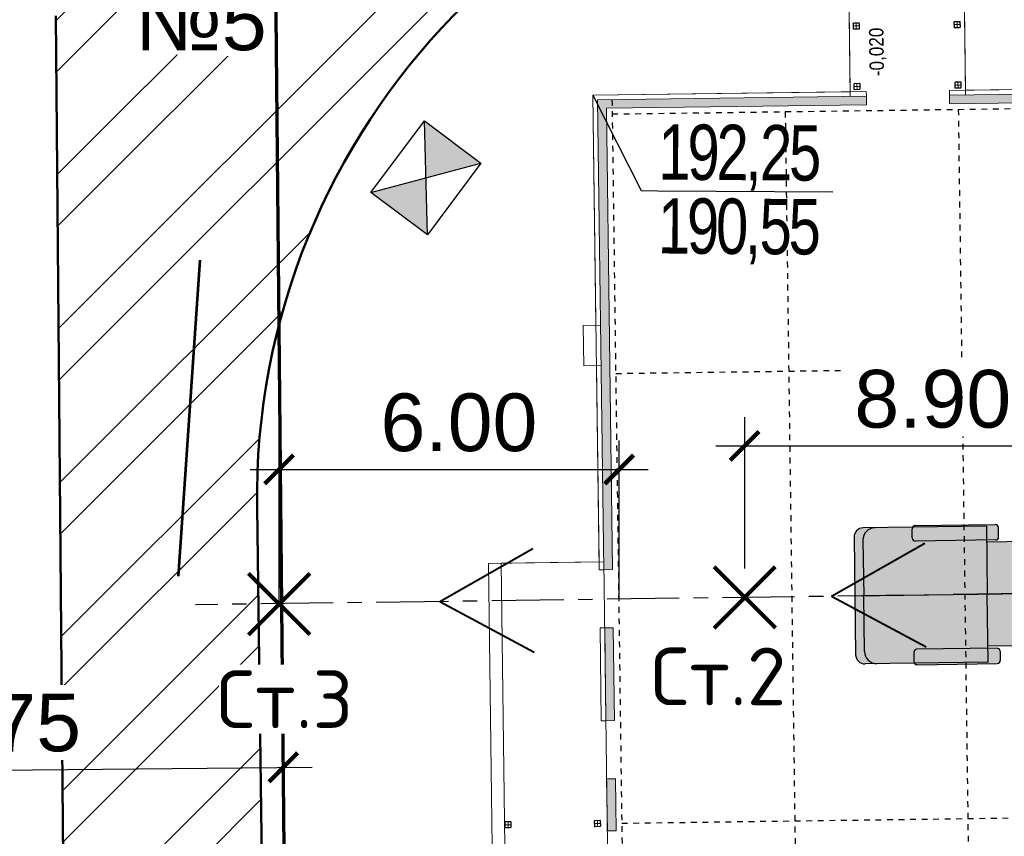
# Model space of a CAD drawing. Header units: millimetres. Extents: x -1417942937 to 6455317, y -572870874 to 774296.
# Tile 19 of 76: x 3227620 to 3227637, y 386185 to 386199. Entities that reach past the tile are written whole.
import ezdxf
from ezdxf import colors
from ezdxf.entities.mleader import LeaderData, LeaderLine
from ezdxf.math import Vec2, Vec3

# ---------------------------------------------------------------- set-up
doc = ezdxf.new("R2010")
doc.units = ezdxf.units.MM
doc.linetypes.add('CONTI', pattern=[0])
doc.linetypes.add('ОСЕВАЯ', pattern=[2, 1.25, -0.25, 0.25, -0.25])
for name, color, linetype in [('02 Отм по угл', 1, 'Continuous'), ('1 Здание', 7, 'Continuous'), ('1 Здание 31.10.22', 7, 'Continuous'), ('1 Оси', 7, 'Continuous'), ('1 ПС', 7, 'Continuous'), ('OTKOSIMPORT', 9, 'CONTI')]:
    doc.layers.add(name, color=color, linetype=linetype)
doc.layers.add('1 Схема дв транспорта', color=7, linetype='лоток2', lineweight=30)
doc.layers.add('41вспом', color=7, linetype='Continuous', lineweight=5, true_color=0xac0662)
doc.styles.add('-ISOCPEUR-', font='isocpeur.ttf', dxfattribs={"height": 250})
doc.styles.add('ACAD14', font='arial.ttf', dxfattribs={"width": 0.75, "height": 1.5})
doc.styles.add('Arial', font='arial.ttf')
doc.styles.get("Standard").update_dxf_attribs({"font": 'arial.ttf'})
doc.styles.add('СГЕНЕРИР_СТИЛЬ_1', font='arial.ttf', dxfattribs={"width": 0.85})
doc.styles.add('Стиль НМ', font='arial.ttf')
doc.linetypes.add('лоток2', pattern='A,12.7,-5.08,["V",Standard,S=2.54,R=90,X=-2.54,Y=-1.27],-6.35', length=24.13)
doc.dimstyles.new('Генплан-чел', dxfattribs={"dimtxt": 1.5, "dimasz": 0.5, "dimexe": 0.5, "dimexo": 0.5, "dimtad": 1, "dimzin": 0, "dimdsep": 46, "dimtxsty": 'ACAD14', "dimblk": 'OBLIQUE', "dimcen": 1, "dimdle": 0.5, "dimclrd": 256, "dimclre": 256, "dimclrt": 256, "dimadec": 8, "dimazin": 2, "dimtfac": 1, "dimtmove": 0, "dimatfit": 3, "dimldrblk": 'OPEN30', "dimfxl": 0.5, "dimtfill": 1, "dimtfillclr": 256, "dimtolj": 1, "dimtzin": 0, "dimlwd": -1, "dimlwe": -1, "dimarcsym": 0})
picture_1 = doc.add_image_def('image2.tif', size_in_pixel=(27388, 31050))

# ---------------------------------------------------------------- blocks, each defined once
blk = doc.blocks.new('_None')
blk = doc.blocks.new('егыук5к')
at = {"layer": '1 Здание 31.10.22', "lineweight": 20, "ltscale": 100}
h = blk.add_hatch(color=7, dxfattribs=at)
h.dxf.hatch_style = 1
h.paths.add_polyline_path([(-66698, -43783), (-66698, -43632), (-69878, -43633), (-69878, -50182), (-69728, -50182), (-69728, -43783)])
h.paths.add_polyline_path([(-65258, -43632), (-64358, -43632), (-64358, -43783), (-65258, -43783)])
h.paths.add_polyline_path([(-63348, -43633), (-61738, -43633), (-61738, -43783), (-63348, -43783)])
h.paths.add_polyline_path([(-60728, -43632), (-52578, -43632), (-52578, -48293), (-52728, -48293), (-52728, -43783), (-60728, -43783), (-60728, -43633)])
h = blk.add_hatch(color=7, dxfattribs=at)
h.dxf.hatch_style = 1
h.paths.add_polyline_path([(-60453, -69177), (-57578, -69177), (-57578, -71133), (-52578, -71133), (-52578, -49733), (-52728, -49733), (-52728, -70983), (-57428, -70983), (-57428, -69062), (-60453, -69062), (-60453, -69157)])
h.paths.add_polyline_path([(-69878, -51192), (-69728, -51192), (-69728, -70983), (-65028, -70983), (-65028, -69062), (-62003, -69062), (-62003, -69177), (-64878, -69177), (-64878, -71133), (-69878, -71133), (-69878, -51192)])
at = {"layer": '1 Здание 31.10.22', "color": 7, "lineweight": 20, "ltscale": 100}
for p, q in [((-65071, -41913), (-65185, -41913)), ((-65183, -41955), (-65183, -41870)), ((-65177, -41955), (-65177, -41870)), ((-65171, -41858), (-65085, -41858)), ((-65171, -41864), (-65085, -41864)), ((-65085, -41962), (-65171, -41962)), ((-65085, -41968), (-65171, -41968)), ((-65128, -41855), (-65128, -41970)), ((-65079, -41870), (-65079, -41955)), ((-65073, -41870), (-65073, -41955)), ((-65071, -43463), (-65185, -43463)), ((-65183, -43505), (-65183, -43420)), ((-65177, -43505), (-65177, -43420)), ((-65171, -43408), (-65085, -43408)), ((-65171, -43414), (-65085, -43414)), ((-65085, -43512), (-65171, -43512)), ((-65085, -43518), (-65171, -43518)), ((-65128, -43405), (-65128, -43520)), ((-65079, -43420), (-65079, -43505)), ((-65073, -43420), (-65073, -43505)), ((-51178, -48014), (-52578, -48014)), ((-52463, -48175), (-52463, -48090)), ((-52457, -48175), (-52457, -48090)), ((-52451, -48078), (-52365, -48078)), ((-52451, -48084), (-52365, -48084)), ((-52408, -48190), (-52408, -48075)), ((-52359, -48090), (-52359, -48175)), ((-52353, -48090), (-52353, -48175)), ((-51413, -48175), (-51413, -48090)), ((-51407, -48175), (-51407, -48090)), ((-51401, -48078), (-51315, -48078)), ((-51401, -48084), (-51315, -48084)), ((-51358, -48190), (-51358, -48075)), ((-51309, -48090), (-51309, -48175)), ((-51303, -48090), (-51303, -48175)), ((-52351, -48133), (-52465, -48133)), ((-52365, -48182), (-52451, -48182)), ((-52365, -48188), (-52451, -48188)), ((-51301, -48133), (-51415, -48133)), ((-51315, -48182), (-51401, -48182)), ((-51315, -48188), (-51401, -48188)), ((-52451, -49828), (-52365, -49828)), ((-52451, -49834), (-52365, -49834)), ((-52408, -49940), (-52408, -49825)), ((-51401, -49828), (-51315, -49828)), ((-51401, -49834), (-51315, -49834)), ((-51358, -49940), (-51358, -49825)), ((-52351, -49883), (-52465, -49883)), ((-52463, -49925), (-52463, -49840)), ((-52457, -49925), (-52457, -49840)), ((-52365, -49932), (-52451, -49932)), ((-52365, -49938), (-52451, -49938)), ((-52359, -49840), (-52359, -49925)), ((-52353, -49840), (-52353, -49925)), ((-51301, -49883), (-51415, -49883)), ((-51413, -49925), (-51413, -49840)), ((-51407, -49925), (-51407, -49840)), ((-51315, -49932), (-51401, -49932)), ((-51315, -49938), (-51401, -49938)), ((-51309, -49840), (-51309, -49925)), ((-51303, -49840), (-51303, -49925)), ((-52578, -50014), (-51178, -50014))]:
    blk.add_line(p, q, dxfattribs=at)
for points in [[(-67293, -41632), (-60593, -41632), (-60593, -43632), (-67293, -43632)], [(-65258, -43632), (-64358, -43632), (-64358, -43783), (-65258, -43783)], [(-63348, -43633), (-61738, -43633), (-61738, -43783), (-63348, -43783)], [(-60728, -43632), (-52578, -43632), (-52578, -48293), (-52728, -48293), (-52728, -43783), (-60728, -43783), (-60728, -43633)]]:
    blk.add_lwpolyline(points, close=True, dxfattribs=at)
for points in [[(-57188, -43633), (-57188, -43333), (-56488, -43333), (-56488, -43633)], [(-57188, -43333), (-56488, -43333)], [(-63348, -43633), (-63348, -43553), (-61738, -43553), (-61738, -43632)], [(-60728, -43632), (-60728, -43553), (-52498, -43553), (-52498, -48293), (-52578, -48293)], [(-60453, -69177), (-57578, -69177), (-57578, -71133), (-52578, -71133), (-52578, -49733), (-52728, -49733), (-52728, -70983), (-57428, -70983), (-57428, -69062), (-60453, -69062), (-60453, -69157), (-60453, -69177)], [(-57658, -69182), (-57658, -71213), (-52498, -71213), (-52498, -49733), (-52578, -49733)]]:
    blk.add_lwpolyline(points, dxfattribs=at)
for centre, radius, start, end in [((-65171, -41870), 12.1, 90, 180), ((-65171, -41955), 12.1, 180, 270), ((-65171, -41870), 6.05, 90, 180), ((-65171, -41955), 6.05, 180, 270), ((-65085, -41870), 12.1, 0, 90), ((-65085, -41870), 6.05, 0, 90), ((-65085, -41955), 12.1, 270, 0), ((-65085, -41955), 6.05, 270, 0), ((-65171, -43420), 12.1, 90, 180), ((-65171, -43505), 12.1, 180, 270), ((-65171, -43420), 6.05, 90, 180), ((-65171, -43505), 6.05, 180, 270), ((-65085, -43420), 12.1, 0, 90), ((-65085, -43420), 6.05, 0, 90), ((-65085, -43505), 12.1, 270, 0), ((-65085, -43505), 6.05, 270, 0), ((-52451, -48090), 12.1, 90, 180), ((-52451, -48090), 6.05, 90, 180), ((-52365, -48090), 12.1, 0, 90), ((-52365, -48090), 6.05, 0, 90), ((-51401, -48090), 12.1, 90, 180), ((-51401, -48090), 6.05, 90, 180), ((-51315, -48090), 12.1, 0, 90), ((-51315, -48090), 6.05, 0, 90), ((-52451, -48175), 12.1, 180, 270), ((-52451, -48175), 6.05, 180, 270), ((-52365, -48175), 12.1, 270, 0), ((-52365, -48175), 6.05, 270, 0), ((-51401, -48175), 12.1, 180, 270), ((-51401, -48175), 6.05, 180, 270), ((-51315, -48175), 12.1, 270, 0), ((-51315, -48175), 6.05, 270, 0), ((-52451, -49840), 12.1, 90, 180), ((-52451, -49840), 6.05, 90, 180), ((-52365, -49840), 12.1, 0, 90), ((-52365, -49840), 6.05, 0, 90), ((-51401, -49840), 12.1, 90, 180), ((-51401, -49840), 6.05, 90, 180), ((-51315, -49840), 12.1, 0, 90), ((-51315, -49840), 6.05, 0, 90), ((-52451, -49925), 12.1, 180, 270), ((-52451, -49925), 6.05, 180, 270), ((-52365, -49925), 12.1, 270, 0), ((-52365, -49925), 6.05, 270, 0), ((-51401, -49925), 12.1, 180, 270), ((-51401, -49925), 6.05, 180, 270), ((-51315, -49925), 12.1, 270, 0), ((-51315, -49925), 6.05, 270, 0)]:
    blk.add_arc(centre, radius, start, end, dxfattribs=at)
at = {"layer": '1 Оси', "color": 1, "linetype": 'ОСЕВАЯ', "lineweight": 25}
for p, q in [((-52578, -43883), (-84716, -43883)), ((-65128, -43883), (-65128, -85380)), ((-57328, -43883), (-57328, -85334)), ((-52828, -43883), (-52828, -85334)), ((-52828, -46883), (-84718, -46883)), ((-52828, -49883), (-84718, -49883))]:
    blk.add_line(p, q, dxfattribs=at)
at = {"layer": '1 Здание 31.10.22', "color": 7, "lineweight": 20, "ltscale": 100, "insert": (-52234, -48353), "char_height": 250, "attachment_point": 1, "style": 'СГЕНЕРИР_СТИЛЬ_1'}
blk.add_mtext('\\A1;{\\pql;\\fArial|b0|i0|c204|p38;-0,020}', dxfattribs=at)
blk = doc.blocks.new('КС 45717')
h = blk.add_hatch(color=252)
h.dxf.hatch_style = 1
h.paths.add_polyline_path([(3227556.516, 385944.839, -0.414214), (3227556.73, 385945.053), (3227556.523, 385945.053, 0.414214), (3227556.363, 385944.892), (3227556.363, 385943.874), (3227556.516, 385943.874)])
h.paths.add_polyline_path([(3227556.516, 385943.874), (3227556.363, 385943.874), (3227556.363, 385942.856, 0.414214), (3227556.523, 385942.695), (3227556.73, 385942.695, -0.414214), (3227556.516, 385942.91)])
h.paths.add_polyline_path([(3227560.486, 385946.142), (3227560.335, 385946.142), (3227560.333, 385944.776), (3227560.486, 385944.776)])
h.paths.add_polyline_path([(3227560.635, 385946.142), (3227560.486, 385946.142), (3227560.486, 385944.776), (3227560.633, 385944.776)])
h.paths.add_polyline_path([(3227560.486, 385942.972), (3227560.333, 385942.972), (3227560.335, 385941.606), (3227560.486, 385941.607)])
h.paths.add_polyline_path([(3227560.633, 385942.972), (3227560.486, 385942.972), (3227560.486, 385941.607), (3227560.635, 385941.607)])
h.paths.add_polyline_path([(3227560.592, 385941.607), (3227560.486, 385941.607), (3227560.486, 385940.983, -0.349586), (3227560.593, 385940.898)])
h.paths.add_polyline_path([(3227560.486, 385941.607), (3227560.378, 385941.606), (3227560.379, 385940.898, -0.350342), (3227560.486, 385940.983)])
h.paths.add_polyline_path([(3227560.486, 385940.983, 0.414214), (3227560.376, 385940.873, 0.414214), (3227560.486, 385940.763)], flags=17)
h.paths.add_polyline_path([(3227560.596, 385940.873, 0.414214), (3227560.486, 385940.983), (3227560.486, 385940.763, 0.414214)], flags=17)
h.paths.add_polyline_path([(3227560.593, 385941.119), (3227560.593, 385940.898, -0.056453), (3227560.596, 385940.873, -0.414214), (3227560.486, 385940.763, -0.414214), (3227560.376, 385940.873, -0.055777), (3227560.379, 385940.898), (3227560.378, 385941.119, 4.791288)])
h.paths.add_polyline_path([(3227560.593, 385946.85, -0.349586), (3227560.486, 385946.765), (3227560.486, 385946.142), (3227560.592, 385946.142)])
h.paths.add_polyline_path([(3227560.486, 385946.765, -0.350342), (3227560.379, 385946.851), (3227560.378, 385946.142), (3227560.486, 385946.142)])
h.paths.add_polyline_path([(3227560.376, 385946.875, -1), (3227560.596, 385946.875, -0.056453), (3227560.593, 385946.85), (3227560.593, 385946.629, 4.791288), (3227560.378, 385946.63), (3227560.379, 385946.851, -0.055777)])
h.paths.add_polyline_path([(3227560.486, 385946.985, 0.414214), (3227560.376, 385946.875, 0.055777), (3227560.379, 385946.851, 0.350342), (3227560.486, 385946.765)], flags=17)
h.paths.add_polyline_path([(3227560.596, 385946.875, 0.414214), (3227560.486, 385946.985), (3227560.486, 385946.765, 0.349586), (3227560.593, 385946.85, 0.056453)], flags=17)
h = blk.add_hatch(color=252)
h.dxf.hatch_style = 1
h.paths.add_polyline_path([(3227565.07, 385946.851, -0.797616), (3227564.856, 385946.85), (3227564.856, 385946.142), (3227565.071, 385946.142)])
h.paths.add_polyline_path([(3227564.856, 385946.629), (3227564.856, 385946.85, -0.056453), (3227564.853, 385946.875, -1), (3227565.073, 385946.875, -0.055777), (3227565.07, 385946.851), (3227565.07, 385946.63, 4.791288)])
h.paths.add_polyline_path([(3227565.073, 385946.875, 1), (3227564.853, 385946.875, 0.056453), (3227564.856, 385946.85, 0.893128)], flags=17)
h.paths.add_polyline_path([(3227565.071, 385941.606), (3227564.97, 385941.607), (3227564.971, 385940.983, -0.33019), (3227565.07, 385940.898)])
h.paths.add_polyline_path([(3227564.97, 385941.607), (3227564.856, 385941.607), (3227564.856, 385940.898, -0.369984), (3227564.971, 385940.983)])
h.paths.add_polyline_path([(3227565.073, 385940.873, 1), (3227564.853, 385940.873, 1)], flags=17)
h.paths.add_polyline_path([(3227565.07, 385941.119), (3227565.07, 385940.898, -0.055777), (3227565.073, 385940.873, -1), (3227564.853, 385940.873, -0.056453), (3227564.856, 385940.898), (3227564.856, 385941.119, 4.791288)])
h = blk.add_hatch(color=252)
h.dxf.hatch_style = 1
h.paths.add_polyline_path([(3227565.308, 385944.776), (3227564.965, 385944.776), (3227564.967, 385943.874), (3227565.308, 385943.874)])
h.paths.add_polyline_path([(3227565.308, 385943.874), (3227564.967, 385943.874), (3227564.968, 385942.972), (3227565.308, 385942.972)])
h.paths.add_polyline_path([(3227565.114, 385946.142), (3227564.964, 385946.142), (3227564.965, 385944.776), (3227565.116, 385944.776)])
h.paths.add_polyline_path([(3227564.964, 385946.142), (3227564.814, 385946.142), (3227564.815, 385944.776), (3227564.965, 385944.776)])
h.paths.add_polyline_path([(3227564.968, 385942.972), (3227564.815, 385942.972), (3227564.814, 385941.607), (3227564.97, 385941.607)])
h.paths.add_polyline_path([(3227565.116, 385942.972), (3227564.968, 385942.972), (3227564.97, 385941.607), (3227565.114, 385941.606)])
h.paths.add_polyline_path([(3227558.658, 385943.874), (3227556.516, 385943.874), (3227556.516, 385942.91, 0.414214), (3227556.73, 385942.695), (3227557.378, 385942.695, -0.131652), (3227557.371, 385942.722), (3227557.371, 385942.883, -0.414214), (3227557.425, 385942.936), (3227558.658, 385942.936)])
h.paths.add_polyline_path([(3227558.658, 385942.936), (3227557.425, 385942.936, 0.414214), (3227557.371, 385942.883), (3227557.371, 385942.722, 0.131652), (3227557.378, 385942.695), (3227558.658, 385942.695)], flags=17)
h.paths.add_polyline_path([(3227558.868, 385942.883, 0.414214), (3227558.814, 385942.936), (3227558.658, 385942.936), (3227558.658, 385942.695), (3227557.378, 385942.695, 0.267949), (3227557.425, 385942.668), (3227558.814, 385942.668, 0.414214), (3227558.868, 385942.722)])
h.paths.add_polyline_path([(3227558.658, 385945.053), (3227557.378, 385945.053, 0.131652), (3227557.371, 385945.026), (3227557.371, 385944.866, 0.414214), (3227557.425, 385944.812), (3227558.658, 385944.812)])
h.paths.add_polyline_path([(3227558.868, 385945.026, 0.414214), (3227558.814, 385945.08), (3227557.425, 385945.08, 0.267949), (3227557.378, 385945.053), (3227558.658, 385945.053), (3227558.658, 385944.812), (3227558.814, 385944.812, 0.414214), (3227558.868, 385944.866)])
h = blk.add_hatch(color=252)
h.dxf.hatch_style = 1
h.paths.add_polyline_path([(3227562.608, 385942.722, 0.414214), (3227562.554, 385942.776), (3227561.165, 385942.776, 0.414214), (3227561.111, 385942.722), (3227561.111, 385942.561, 0.414214), (3227561.165, 385942.508), (3227562.554, 385942.508, 0.414214), (3227562.608, 385942.561)])
h.paths.add_polyline_path([(3227562.608, 385942.972), (3227561.111, 385942.972), (3227561.111, 385942.883, 0.414214), (3227561.165, 385942.829), (3227562.554, 385942.829, 0.414214), (3227562.608, 385942.883)])
h.paths.add_polyline_path([(3227562.608, 385943.044, 0.414214), (3227562.554, 385943.097), (3227561.165, 385943.097, 0.414214), (3227561.111, 385943.044), (3227561.111, 385942.972), (3227562.608, 385942.972)])
h.paths.add_polyline_path([(3227562.554, 385944.919), (3227561.165, 385944.919, 0.414214), (3227561.111, 385944.866), (3227561.111, 385944.776), (3227562.608, 385944.776), (3227562.608, 385944.866, 0.414214)])
h.paths.add_polyline_path([(3227562.608, 385945.187, 0.414214), (3227562.554, 385945.241), (3227561.165, 385945.241, 0.414214), (3227561.111, 385945.187), (3227561.111, 385945.026, 0.414214), (3227561.165, 385944.973), (3227562.554, 385944.973, 0.414214), (3227562.608, 385945.026)])
h.paths.add_polyline_path([(3227564.274, 385945.187, 0.414214), (3227564.22, 385945.241), (3227563.351, 385945.241), (3227563.351, 385945.136), (3227563.98, 385945.136), (3227563.98, 385944.973), (3227564.22, 385944.973, 0.414214), (3227564.274, 385945.026)])
h.paths.add_polyline_path([(3227564.22, 385944.919), (3227563.98, 385944.919), (3227563.98, 385944.776), (3227564.274, 385944.776), (3227564.274, 385944.866, 0.414214)])
h.paths.add_polyline_path([(3227564.274, 385944.776), (3227563.98, 385944.776), (3227563.98, 385944.651), (3227564.22, 385944.651, 0.414214), (3227564.274, 385944.705)])
h.paths.add_polyline_path([(3227564.274, 385942.972), (3227563.98, 385942.972), (3227563.98, 385942.829), (3227564.22, 385942.829, 0.414214), (3227564.274, 385942.883)])
h.paths.add_polyline_path([(3227564.274, 385943.044, 0.414214), (3227564.22, 385943.097), (3227563.98, 385943.097), (3227563.98, 385942.972), (3227564.274, 385942.972)])
h.paths.add_polyline_path([(3227564.274, 385942.722, 0.414214), (3227564.22, 385942.776), (3227563.98, 385942.776), (3227563.98, 385942.613), (3227563.351, 385942.613), (3227563.351, 385942.508), (3227564.22, 385942.508, 0.414214), (3227564.274, 385942.561)])
h.paths.add_polyline_path([(3227563.351, 385942.613), (3227562.777, 385942.613), (3227562.777, 385942.561, 0.414214), (3227562.831, 385942.508), (3227563.351, 385942.508)])
h.paths.add_polyline_path([(3227563.351, 385945.241), (3227562.831, 385945.241, 0.414214), (3227562.777, 385945.187), (3227562.777, 385945.136), (3227563.351, 385945.136)])
h = blk.add_hatch(color=252)
h.dxf.hatch_style = 1
h.paths.add_polyline_path([(3227558.658, 385944.812), (3227557.425, 385944.812, -0.414214), (3227557.371, 385944.866), (3227557.371, 385945.053), (3227556.73, 385945.053, 0.414214), (3227556.516, 385944.839), (3227556.516, 385943.874), (3227558.658, 385943.874)])
h.paths.add_polyline_path([(3227560.486, 385943.874), (3227558.658, 385943.874), (3227558.658, 385942.972), (3227560.486, 385942.972)])
h.paths.add_polyline_path([(3227560.486, 385944.776), (3227558.658, 385944.776), (3227558.658, 385943.874), (3227560.486, 385943.874)])
h.paths.add_polyline_path([(3227564.094, 385943.874, -1), (3227562.593, 385943.874), (3227560.486, 385943.874), (3227560.486, 385944.776), (3227562.723, 385944.776), (3227562.723, 385944.295, -0.739005)])
h.paths.add_polyline_path([(3227562.593, 385943.874), (3227560.486, 385943.874), (3227560.486, 385942.972), (3227561.111, 385942.972), (3227561.111, 385943.044, -0.414214), (3227561.165, 385943.097), (3227562.554, 385943.097, -0.414214), (3227562.608, 385943.044), (3227562.608, 385942.972), (3227562.723, 385942.972), (3227562.723, 385943.453, -0.150083)])
h.paths.add_polyline_path([(3227564.967, 385943.874), (3227564.094, 385943.874, -0.140683), (3227563.98, 385943.476), (3227563.98, 385943.097), (3227564.22, 385943.097, -0.414214), (3227564.274, 385943.044), (3227564.274, 385942.972), (3227564.968, 385942.972)])
h.paths.add_polyline_path([(3227564.965, 385944.776), (3227564.274, 385944.776), (3227564.274, 385944.705, -0.414214), (3227564.22, 385944.651), (3227563.98, 385944.651), (3227563.98, 385944.272, -0.140683), (3227564.094, 385943.874), (3227564.967, 385943.874)])
h = blk.add_hatch(color=252)
h.dxf.hatch_style = 1
h.paths.add_polyline_path([(3227563.351, 385945.136), (3227562.723, 385945.136), (3227562.723, 385944.776), (3227563.351, 385944.776)])
h.paths.add_polyline_path([(3227563.98, 385945.136), (3227563.351, 385945.136), (3227563.351, 385944.776), (3227563.98, 385944.776)])
h.paths.add_polyline_path([(3227563.98, 385944.776), (3227563.351, 385944.776), (3227563.351, 385944.624, -0.255726), (3227563.98, 385944.272)])
h.paths.add_polyline_path([(3227563.351, 385944.776), (3227562.723, 385944.776), (3227562.723, 385944.295, -0.251404), (3227563.351, 385944.624)])
h.paths.add_polyline_path([(3227563.351, 385943.124, -0.251404), (3227562.723, 385943.453), (3227562.723, 385942.972), (3227563.351, 385942.972)])
h.paths.add_polyline_path([(3227563.351, 385942.972), (3227562.723, 385942.972), (3227562.723, 385942.613), (3227563.351, 385942.613)])
h.paths.add_polyline_path([(3227563.98, 385942.972), (3227563.351, 385942.972), (3227563.351, 385942.613), (3227563.98, 385942.613)])
h.paths.add_polyline_path([(3227563.98, 385943.476, -0.255726), (3227563.351, 385943.124), (3227563.351, 385942.972), (3227563.98, 385942.972)])
at = {"linetype": 'ОСЕВАЯ', "ltscale": 100}
for p, q in [((3227560.486, 385946.985), (3227560.486, 385940.763)), ((3227564.963, 385946.505), (3227564.971, 385940.873)), ((3227563.351, 385945.749), (3227563.351, 385941.998)), ((3227556.363, 385943.874), (3227565.308, 385943.874))]:
    blk.add_line(p, q, dxfattribs=at)
for p, q in [((3227560.379, 385946.875), (3227560.378, 385946.142)), ((3227560.593, 385946.875), (3227560.592, 385946.142)), ((3227564.855, 385946.875), (3227564.856, 385946.142)), ((3227565.07, 385946.875), (3227565.071, 385946.142)), ((3227560.335, 385946.142), (3227560.333, 385944.776)), ((3227560.635, 385946.142), (3227560.335, 385946.142)), ((3227560.635, 385946.142), (3227560.633, 385944.776)), ((3227564.814, 385946.142), (3227564.815, 385944.776)), ((3227564.814, 385946.142), (3227565.114, 385946.142)), ((3227565.114, 385946.142), (3227565.116, 385944.776)), ((3227561.165, 385945.241), (3227562.554, 385945.241)), ((3227562.831, 385945.241), (3227564.22, 385945.241)), ((3227558.658, 385945.053), (3227556.523, 385945.053)), ((3227557.371, 385944.866), (3227557.371, 385945.026)), ((3227557.425, 385945.08), (3227558.814, 385945.08)), ((3227558.658, 385945.053), (3227558.658, 385943.874)), ((3227558.868, 385944.866), (3227558.868, 385945.026)), ((3227561.111, 385945.026), (3227561.111, 385945.187)), ((3227562.608, 385945.026), (3227562.608, 385945.187)), ((3227562.723, 385945.136), (3227563.98, 385945.136)), ((3227562.723, 385944.295), (3227562.723, 385945.136)), ((3227562.777, 385945.136), (3227562.777, 385945.187)), ((3227563.98, 385945.136), (3227563.98, 385944.272)), ((3227564.274, 385945.026), (3227564.274, 385945.187)), ((3227556.363, 385944.892), (3227556.363, 385942.856)), ((3227561.111, 385944.705), (3227561.111, 385944.866)), ((3227562.554, 385944.973), (3227561.165, 385944.973)), ((3227561.165, 385944.919), (3227562.554, 385944.919)), ((3227562.608, 385944.705), (3227562.608, 385944.866)), ((3227564.22, 385944.973), (3227563.98, 385944.973)), ((3227563.98, 385944.919), (3227564.22, 385944.919)), ((3227564.274, 385944.705), (3227564.274, 385944.866)), ((3227556.516, 385944.839), (3227556.516, 385943.874)), ((3227558.814, 385944.812), (3227557.425, 385944.812)), ((3227565.308, 385944.776), (3227558.658, 385944.776)), ((3227565.308, 385944.776), (3227565.308, 385943.874)), ((3227562.554, 385944.651), (3227561.165, 385944.651)), ((3227564.22, 385944.651), (3227563.98, 385944.651)), ((3227556.516, 385942.91), (3227556.516, 385943.874)), ((3227558.658, 385942.695), (3227558.658, 385943.874)), ((3227565.308, 385942.972), (3227565.308, 385943.874)), ((3227562.723, 385943.453), (3227562.723, 385942.613)), ((3227563.98, 385942.613), (3227563.98, 385943.476)), ((3227561.111, 385943.044), (3227561.111, 385942.883)), ((3227562.554, 385943.097), (3227561.165, 385943.097)), ((3227562.608, 385943.044), (3227562.608, 385942.883)), ((3227564.22, 385943.097), (3227563.98, 385943.097)), ((3227564.274, 385943.044), (3227564.274, 385942.883)), ((3227557.371, 385942.883), (3227557.371, 385942.722)), ((3227558.814, 385942.936), (3227557.425, 385942.936)), ((3227565.308, 385942.972), (3227558.658, 385942.972)), ((3227558.868, 385942.883), (3227558.868, 385942.722)), ((3227560.335, 385941.606), (3227560.333, 385942.972)), ((3227560.635, 385941.607), (3227560.633, 385942.972)), ((3227561.165, 385942.829), (3227562.554, 385942.829)), ((3227563.98, 385942.829), (3227564.22, 385942.829)), ((3227564.814, 385941.607), (3227564.815, 385942.972)), ((3227565.114, 385941.606), (3227565.116, 385942.972)), ((3227558.658, 385942.695), (3227556.523, 385942.695)), ((3227557.425, 385942.668), (3227558.814, 385942.668)), ((3227561.111, 385942.722), (3227561.111, 385942.561)), ((3227562.554, 385942.776), (3227561.165, 385942.776)), ((3227562.608, 385942.722), (3227562.608, 385942.561)), ((3227564.22, 385942.776), (3227563.98, 385942.776)), ((3227564.274, 385942.722), (3227564.274, 385942.561)), ((3227561.165, 385942.508), (3227562.554, 385942.508)), ((3227562.723, 385942.613), (3227563.98, 385942.613)), ((3227562.777, 385942.613), (3227562.777, 385942.561)), ((3227562.831, 385942.508), (3227564.22, 385942.508)), ((3227560.635, 385941.607), (3227560.335, 385941.606)), ((3227560.379, 385940.873), (3227560.378, 385941.606)), ((3227560.593, 385940.873), (3227560.592, 385941.607)), ((3227564.814, 385941.607), (3227565.114, 385941.606)), ((3227564.855, 385940.873), (3227564.856, 385941.607)), ((3227565.07, 385940.873), (3227565.071, 385941.606))]:
    blk.add_line(p, q)
for centre, radius in [((3227560.486, 385946.875), 0.11), ((3227564.963, 385946.875), 0.11), ((3227563.344, 385943.874), 0.75), ((3227563.344, 385943.874), 0.75), ((3227560.486, 385940.873), 0.11), ((3227564.963, 385940.873), 0.11)]:
    blk.add_circle(centre, radius)
for centre, radius, start, end in [((3227560.486, 385946.875), 0.268, 293.501, 246.3447), ((3227564.963, 385946.875), 0.268, 293.6553, 246.499), ((3227561.165, 385945.187), 0.0536, 90, 180), ((3227562.554, 385945.187), 0.0536, 0, 90), ((3227562.831, 385945.187), 0.0536, 90, 180), ((3227564.22, 385945.187), 0.0536, 0, 90), ((3227556.523, 385944.892), 0.161, 90, 180), ((3227556.73, 385944.839), 0.214, 90, 180), ((3227557.425, 385945.026), 0.0536, 90, 180), ((3227558.814, 385945.026), 0.0536, 0, 90), ((3227561.165, 385945.026), 0.0536, 180, 270), ((3227562.554, 385945.026), 0.0536, 270, 0), ((3227564.22, 385945.026), 0.0536, 270, 0), ((3227557.425, 385944.866), 0.0536, 180, 270), ((3227558.814, 385944.866), 0.0536, 270, 0), ((3227561.165, 385944.866), 0.0536, 90, 180), ((3227562.554, 385944.866), 0.0536, 0, 90), ((3227564.22, 385944.866), 0.0536, 0, 90), ((3227561.165, 385944.705), 0.0536, 180, 270), ((3227562.554, 385944.705), 0.0536, 270, 0), ((3227564.22, 385944.705), 0.0536, 270, 0), ((3227561.165, 385943.044), 0.0536, 90, 180), ((3227562.554, 385943.044), 0.0536, 0, 90), ((3227564.22, 385943.044), 0.0536, 0, 90), ((3227556.523, 385942.856), 0.161, 180, 270), ((3227556.73, 385942.91), 0.214, 180, 270), ((3227557.425, 385942.883), 0.0536, 90, 180), ((3227558.814, 385942.883), 0.0536, 0, 90), ((3227561.165, 385942.883), 0.0536, 180, 270), ((3227562.554, 385942.883), 0.0536, 270, 0), ((3227564.22, 385942.883), 0.0536, 270, 0), ((3227557.425, 385942.722), 0.0536, 180, 270), ((3227558.814, 385942.722), 0.0536, 270, 0), ((3227561.165, 385942.722), 0.0536, 90, 180), ((3227562.554, 385942.722), 0.0536, 0, 90), ((3227564.22, 385942.722), 0.0536, 0, 90), ((3227561.165, 385942.561), 0.0536, 180, 270), ((3227562.554, 385942.561), 0.0536, 270, 0), ((3227562.831, 385942.561), 0.0536, 180, 270), ((3227564.22, 385942.561), 0.0536, 270, 0), ((3227560.486, 385940.873), 0.268, 113.6553, 66.499), ((3227564.963, 385940.873), 0.268, 113.501, 66.3447)]:
    blk.add_arc(centre, radius, start, end)
blk = doc.blocks.new('_ArchTick')
at = {"color": 0, "linetype": 'ByBlock', "const_width": 0.15}
blk.add_lwpolyline([(-0.5, -0.5), (0.5, 0.5)], dxfattribs=at)
blk = doc.blocks.new('*D196')
at = {"layer": '1 Здание', "transparency": 16777216}
for p, q in [((3227624.271, 386188.983), (3227624.271, 386191.83)), ((3227630.165, 386189.062), (3227630.165, 386191.83)), ((3227623.771, 386191.33), (3227630.665, 386191.33))]:
    blk.add_line(p, q, dxfattribs=at)
at = {"layer": 'Defpoints', "color": 0, "transparency": 16777216}
for p in [(3227630.165, 386191.33), (3227624.271, 386188.483), (3227630.165, 386188.562)]:
    blk.add_point(p, dxfattribs=at)
at = {"layer": '1 Здание', "transparency": 16777216, "xscale": 0.5, "yscale": 0.5, "zscale": 0.5, "rotation": 180}
blk.add_blockref('_ArchTick', (3227624.271, 386191.33), dxfattribs=at)
at = {"layer": '1 Здание', "transparency": 16777216, "xscale": 0.5, "yscale": 0.5, "zscale": 0.5}
blk.add_blockref('_ArchTick', (3227630.165, 386191.33), dxfattribs=at)
at = {"layer": '1 Здание', "lineweight": 50, "transparency": 16777216, "insert": (3227627.387, 386192.14), "char_height": 1.5, "attachment_point": 5, "style": 'Arial', "bg_fill": 3, "box_fill_scale": 1.1, "bg_fill_color": 256, "bg_fill_true_color": 13158600, "bg_fill_transparency": 0}
blk.add_mtext('\\A1;{\\H0.66667x;6.00}', dxfattribs=at)
blk = doc.blocks.new('_Open30')
at = {"color": 0, "linetype": 'ByBlock', "lineweight": -2}
for p, q in [((-1, 0.268), (0, 0)), ((0, 0), (-1, -0.268)), ((0, 0), (-1, 0))]:
    blk.add_line(p, q, dxfattribs=at)
blk = doc.blocks.new('*D199')
at = {"layer": '1 Здание', "transparency": 16777216}
for p, q in [((3227632.34, 386189.61), (3227632.34, 386192.238)), ((3227641.213, 386191.604), (3227641.213, 386192.238)), ((3227631.84, 386191.738), (3227641.713, 386191.738))]:
    blk.add_line(p, q, dxfattribs=at)
at = {"layer": 'Defpoints', "color": 0, "transparency": 16777216}
for p in [(3227641.213, 386191.738), (3227641.213, 386191.104), (3227632.34, 386189.11)]:
    blk.add_point(p, dxfattribs=at)
at = {"layer": '1 Здание', "transparency": 16777216, "xscale": 0.5, "yscale": 0.5, "zscale": 0.5, "rotation": 180}
blk.add_blockref('_ArchTick', (3227632.34, 386191.738), dxfattribs=at)
at = {"layer": '1 Здание', "transparency": 16777216, "xscale": 0.5, "yscale": 0.5, "zscale": 0.5}
blk.add_blockref('_ArchTick', (3227641.213, 386191.738), dxfattribs=at)
at = {"layer": '1 Здание', "lineweight": 50, "transparency": 16777216, "insert": (3227635.6, 386192.548), "char_height": 1.5, "attachment_point": 5, "style": 'Arial', "bg_fill": 3, "box_fill_scale": 1.1, "bg_fill_color": 256, "bg_fill_true_color": 13158600, "bg_fill_transparency": 0}
blk.add_mtext('\\A1;{\\H0.66667x;8.90}', dxfattribs=at)
blk = doc.blocks.new('*D200')
at = {"layer": '1 Здание', "transparency": 16777216}
for p, q in [((3227616.598, 386185.489), (3227616.587, 386186.589)), ((3227624.348, 386185.563), (3227624.337, 386186.663)), ((3227616.092, 386186.084), (3227624.842, 386186.168))]:
    blk.add_line(p, q, dxfattribs=at)
at = {"layer": 'Defpoints', "color": 0, "transparency": 16777216}
for p in [(3227624.342, 386186.163), (3227616.603, 386184.989), (3227624.352, 386185.063)]:
    blk.add_point(p, dxfattribs=at)
at = {"layer": '1 Здание', "transparency": 16777216, "xscale": 0.5, "yscale": 0.5, "zscale": 0.5}
for p, rotation in [((3227616.592, 386186.089), 180.5482052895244), ((3227624.342, 386186.163), 0.548205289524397)]:
    blk.add_blockref('_ArchTick', p, dxfattribs=dict(at, rotation=rotation))
at = {"layer": '1 Здание', "lineweight": 50, "transparency": 16777216, "insert": (3227619.476, 386186.925), "char_height": 1.5, "attachment_point": 5, "rotation": 0.5482, "style": 'Arial', "bg_fill": 3, "box_fill_scale": 1.1, "bg_fill_color": 256, "bg_fill_true_color": 13158600, "bg_fill_transparency": 0}
blk.add_mtext('\\A1;{\\H0.66667x;7.75}', dxfattribs=at)

msp = doc.modelspace()

# ---------------------------------------------------------------- hatches: boundary and pattern name
h = msp.add_hatch()
h.set_pattern_fill('ANSI32', color=44, scale=0.2)
edge = h.paths.add_edge_path()
edge.add_arc((3227632.987, 386174.557), 8.89, 224.1228, 266.3552)
edge.add_line((3227632.422, 386165.684), (3227613.228, 386164.967))
edge.add_line((3227613.228, 386164.967), (3227613.224, 386164.973))
edge.add_arc((3227612.625, 386172.95), 7.999, 274.2974, 360.002)
edge.add_line((3227620.624, 386172.95), (3227620.402, 386199.196))
edge.add_arc((3227629.525, 386197.474), 9.284, 90, 169.3143, ccw=False)
edge.add_line((3227629.525, 386206.758), (3227662.983, 386207.095))
edge.add_arc((3227662.983, 386212.588), 5.493, 270, 360)
edge.add_line((3227668.476, 386212.588), (3227669.367, 386198.023))
edge.add_arc((3227663.406, 386197.153), 6.024, 8.3001, 89.907)
edge.add_line((3227663.415, 386203.177), (3227635.724, 386202.823))
edge.add_arc((3227635.886, 386190.824), 12, 90.7705, 180)
edge.add_line((3227623.886, 386190.824), (3227624.11, 386174.065))
edge.add_arc((3227632.927, 386174.503), 8.827, 182.8445, 260.37)
edge.add_arc((3227632.987, 386174.557), 8.89, 224.1228, 260.0447, ccw=False)
at = {"layer": '1 ПС'}
h = msp.add_hatch(color=5, dxfattribs=at)
h.dxf.hatch_style = 1
h.paths.add_polyline_path([(3227626.815, 386196.388), (3227625.862, 386196.133), (3227626.843, 386195.401)])
h.paths.add_polyline_path([(3227626.788, 386197.374), (3227626.815, 386196.388), (3227627.768, 386196.642)])

# ---------------------------------------------------------------- linework, layer by layer
at = {"color": 4, "lineweight": 100}
for p, q in [((3227632.872, 386188.58), (3227631.809, 386189.639)), ((3227631.811, 386188.578), (3227632.87, 386189.641)), ((3227624.802, 386188.465), (3227623.739, 386189.524)), ((3227623.741, 386188.463), (3227624.8, 386189.526))]:
    msp.add_line(p, q, dxfattribs=at)
at = {"layer": '1 Здание', "color": 44, "lineweight": 50}
for p, q in [((3227620.623, 386173.058), (3227620.402, 386199.196)), ((3227623.887, 386190.662), (3227624.11, 386174.065))]:
    msp.add_line(p, q, dxfattribs=at)
msp.add_arc((3227635.886, 386190.824), 12, 90.7705, 180.7705, dxfattribs=at)
at = {"layer": '1 ПС', "color": 4, "lineweight": 40}
for q in [(3227628.668, 386189.959), (3227628.692, 386188.161)]:
    msp.add_line((3227627.053, 386189.039), q, dxfattribs=at)
at = {"layer": '1 Схема дв транспорта', "color": 18, "lineweight": 53, "ltscale": 0.2, "true_color": 0x000000}
msp.add_line((3227622.896, 386194.961), (3227622.52, 386189.481), dxfattribs=at)
at = {"layer": '41вспом', "color": 1}
msp.add_lwpolyline([(3227638.332, 386179.004), (3227636.292, 386178.976), (3227636.272, 386180.446), (3227629.943, 386180.361), (3227629.907, 386183.025), (3227628.207, 386183.002), (3227628.117, 386189.702), (3227629.817, 386189.725), (3227629.771, 386193.13), (3227629.551, 386193.127), (3227629.542, 386193.827), (3227629.762, 386193.83), (3227629.708, 386197.82), (3227634.169, 386197.88), (3227634.143, 386199.799), (3227636.143, 386199.826), (3227636.169, 386197.906), (3227657.366, 386198.191)], dxfattribs=at)
at = {"layer": 'OTKOSIMPORT', "color": 5, "lineweight": 25}
for p, q in [((3227626.843, 386195.401), (3227626.788, 386197.374)), ((3227625.862, 386196.133), (3227627.768, 386196.642))]:
    msp.add_line(p, q, dxfattribs=at)
at = {"layer": 'OTKOSIMPORT', "color": 5, "lineweight": 30}
msp.add_lwpolyline([(3227625.862, 386196.133), (3227626.788, 386197.374), (3227627.768, 386196.642), (3227626.843, 386195.401)], close=True, dxfattribs=at)

# ---------------------------------------------------------------- block references
at = {"layer": '1 Здание 31.10.22', "color": 5, "lineweight": 60, "xscale": 0.001, "yscale": 0.001, "zscale": 0.001, "rotation": 90.7705}
msp.add_blockref('егыук5к', (3227585.454, 386249.727), dxfattribs=at)
at = {"layer": '1 ПС', "color": 1, "rotation": 0.7705000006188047}
msp.add_blockref('КС 45717', (5559.647, -43121.943), dxfattribs=at)

# ---------------------------------------------------------------- pictures from other files: only their frames are drawn
image = msp.add_image(picture_1, insert=(3227525.615, 386119.454), size_in_units=(684.563, 776.095))
image.dxf.flags = 7

# ---------------------------------------------------------------- leaders
at = {"layer": '02 Отм по угл', "color": 1, "linetype": 'ByBlock', "lineweight": 20}
ml = msp.add_multileader_mtext('Standard', dxfattribs=at)
ml.set_content('{\\T0.9;\\C256;192,25\\P\\C7;190,55}', color=1, style='ACAD14')
ml.set_leader_properties()
ml.set_arrow_properties(name='NONE')
ml.build(insert=Vec2(0, 0))
ml.multileader.update_dxf_attribs({"text_left_attachment_type": 6, "text_right_attachment_type": 6, "dogleg_length": 0.36, "arrow_head_size": 3.2})
ctx = ml.context
ctx.base_point, ctx.char_height, ctx.arrow_head_size, ctx.landing_gap_size, ctx.plane_origin, ctx.plane_x_axis, ctx.plane_y_axis = Vec3(3227630.832, 386196.165), 0.96, 3.2, 0.008, Vec3(3227631.46, 386203.41), Vec3(0.999977, -0.006784), Vec3(0.006784, 0.999977)
ctx.left_attachment, ctx.right_attachment = 6, 6
notes = []
notes.append((ctx, [(1, (1, 1, 0), (3227630.544, 386196.166), (0.999977, -0.006784), 0.288, [(0, [(3227629.708, 386197.82)], 0, [])])]))
ctx.mtext.insert, ctx.mtext.text_direction, ctx.mtext.rotation, ctx.mtext.width, ctx.mtext.line_spacing_factor, ctx.mtext.flow_direction = Vec3(3227630.848, 386197.316), Vec3(0.999977, -0.006784), 6.276401, 14.20768, 0.8, 5
for ctx, leaders in notes:
    for number, flags, end, landing, length, lines in leaders:
        leader = LeaderData()
        leader.index, (leader.has_last_leader_line, leader.has_dogleg_vector, leader.attachment_direction) = number, flags
        leader.last_leader_point, leader.dogleg_vector, leader.dogleg_length = Vec3(end), Vec3(landing), length
        for number, points, colour, breaks in lines:
            line = LeaderLine()
            line.index, line.vertices, line.color, line.breaks = number, Vec3.list(points), colors.encode_raw_color(colour), breaks
            leader.lines.append(line)
        ctx.leaders.append(leader)

# ---------------------------------------------------------------- next in the draw order: texts
at = {"lineweight": 30, "ltscale": 20, "insert": (3227624.054, 386199.6, -0.064), "char_height": 1, "width": 1.448, "attachment_point": 3, "style": 'Стиль НМ', "bg_fill": 3, "box_fill_scale": 1.1, "bg_fill_color": 256, "bg_fill_transparency": 0}
msp.add_mtext('№5', dxfattribs=at)

# ---------------------------------------------------------------- next in the draw order: dimensions: what is measured, and where the dimension line sits
at = {"layer": '1 Здание', "color": 5, "lineweight": 50}
dim = msp.add_linear_dim(base=(3227641.213, 386191.738), p1=(3227632.34, 386189.11), p2=(3227641.213, 386191.104), text='{\\H0.66667x;8.90}', dimstyle='Генплан-чел', override={"dimgap": 0.3, "dimtxsty": 'Arial', "dimblk1": 'ArchTick', "dimblk2": 'ArchTick', "dimsah": 1}, dxfattribs=at)
dim.commit()
dim.dimension.update_dxf_attribs({"geometry": '*D199', "text_midpoint": (3227635.6, 386191.738), "dimtype": 160})
dim = msp.add_linear_dim(base=(3227624.342, 386186.163), p1=(3227616.603, 386184.989), p2=(3227624.352, 386185.063), angle=0.5482, text='{\\H0.66667x;<>}', dimstyle='Генплан-чел', override={"dimgap": 0.3, "dimtxsty": 'Arial', "dimblk1": 'ArchTick', "dimblk2": 'ArchTick', "dimsah": 1}, dxfattribs=at)
dim.commit()
dim.dimension.update_dxf_attribs({"geometry": '*D200', "text_midpoint": (3227619.484, 386186.117), "dimtype": 161})

# ---------------------------------------------------------------- next in the draw order: linework, layer by layer
at = {"layer": '1 ПС', "color": 4, "lineweight": 40}
for q in [(3227635.461, 386190.051), (3227635.485, 386188.253)]:
    msp.add_line((3227633.846, 386189.13), q, dxfattribs=at)
at = {"layer": '1 ПС', "color": 4, "lineweight": 70}
msp.add_lwpolyline([(3227624.165, 386204.628), (3227657.191, 386205.18), (3227657.533, 386179.772), (3227624.407, 386179.327)], close=True, dxfattribs=at)

# ---------------------------------------------------------------- next in the draw order: texts
at = {"lineweight": 30, "ltscale": 20, "char_height": 1, "width": 2.22464, "attachment_point": 3, "style": '-ISOCPEUR-', "bg_fill": 3, "box_fill_scale": 1.1, "bg_fill_color": 256, "bg_fill_transparency": 0}
for s, insert in [('Ст.2', (3227633.061, 386188.24, -0.064)), ('Ст.3', (3227625.554, 386187.845, -0.064))]:
    msp.add_mtext(s, dxfattribs=dict(at, insert=insert))

# ---------------------------------------------------------------- next in the draw order: dimensions: what is measured, and where the dimension line sits
at = {"layer": '1 Здание', "color": 5, "lineweight": 50}
dim = msp.add_linear_dim(base=(3227630.165, 386191.33), p1=(3227624.271, 386188.483), p2=(3227630.165, 386188.562), text='{\\H0.66667x;6.00}', dimstyle='Генплан-чел', override={"dimgap": 0.3, "dimtxsty": 'Arial', "dimblk1": 'ArchTick', "dimblk2": 'ArchTick', "dimsah": 1}, dxfattribs=at)
dim.commit()
dim.dimension.update_dxf_attribs({"geometry": '*D196', "text_midpoint": (3227627.387, 386191.33), "dimtype": 160})

# ---------------------------------------------------------------- next in the draw order: linework, layer by layer
at = {"layer": '1 ПС', "color": 4, "linetype": 'ОСЕВАЯ'}
msp.add_line((3227647.203, 386189.31), (3227622.821, 386188.982), dxfattribs=at)

doc.saveas('drawing.dxf')
